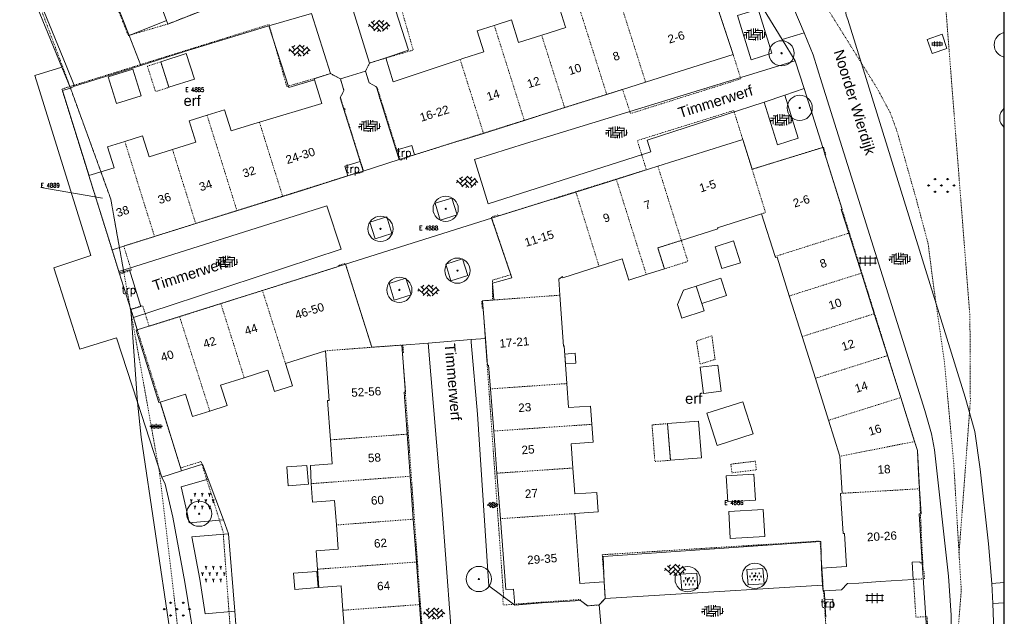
# Model space of a CAD drawing. Header units: metres. Extents: x 148648 to 148948, y 523974 to 524405.
# Tile 12 of 24: x 148831 to 148948, y 524156 to 524227. Entities that reach past the tile are written whole.
import ezdxf
from ezdxf.enums import TextEntityAlignment as Align

# ---------------------------------------------------------------- set-up
doc = ezdxf.new("R2010")
doc.units = ezdxf.units.M
doc.header["$LTSCALE"] = 0.001
doc.header["$MEASUREMENT"] = 0
doc.linetypes.add('DGN Style 2', pattern=[9.752608, 5.851565, -3.901043])
for name, color, linetype, lineweight in [('B-WE-GK-BESCHOEIING_DAMWAND-G', 1, 'Continuous', 13), ('B-WE-GK-KADEMUUR-GV', 1, 'Continuous', 0), ('B-WE-GR-BEPLANTING_CULTUUR_HEESTERS-GV', 102, 'Continuous', 0), ('B-WE-GR-BEPLANTING_CULTUUR_HEESTERS-SV', 102, 'Continuous', 0), ('B-WE-GR-BOOM-S-1000', 102, 'Continuous', 0), ('B-WE-GR-GRAS-SV', 3, 'Continuous', 0), ('B-WE-KW-KUNSTWERK_STEIGER-GV', 37, 'Continuous', 0), ('B-WE-OG-TOPOGRAFIE-A-1000', 7, 'Continuous', 0), ('B-WE-OG-TOPOGRAFIE-SV', 252, 'Continuous', 0), ('B-WE-OG-TOPOGRAFIE_BEBOUWING_GEBOUW-GV', 1, 'Continuous', 13), ('B-WE-OG-TOPOGRAFIE_BEBOUWING_LUIFEL-GV', 20, 'DGN Style 2', 0), ('B-WE-OG-TOPOGRAFIE_BEBOUWING_OVERIG-GV', 41, 'Continuous', 0), ('B-WE-OG-TOPOGRAFIE_BEBOUWING_TUSSENMUUR-GV', 1, 'DGN Style 2', 0), ('B-WE-OG-TOPOGRAFIE_HUISNUMMER-A-1000', 7, 'Continuous', 0), ('B-WE-OG-TOPOGRAFIE_STRAATNAAM-A-1000', 7, 'Continuous', 0), ('B-WE-VH-VERHARDING_BETONELEMENT-GV', 7, 'Continuous', 0), ('B-WE-VH-VERHARDING_BETONELEMENT-SV', 252, 'Continuous', 0), ('B-WE-VH-VERHARDING_BETONSTRAATSTEEN-GV', 7, 'Continuous', 0), ('B-WE-VH-VERHARDING_BETONSTRAATSTEEN-SV', 252, 'Continuous', 0), ('B-WE-VH-VERHARDING_OPEN-GV', 7, 'Continuous', 0), ('B-WE-VH-VERHARDING_OPEN-SV', 252, 'Continuous', 0), ('B-WE-VH-VERHARDING_STRAATBAKSTEEN-GV', 252, 'Continuous', 0), ('B-WE-VH-VERHARDING_STRAATBAKSTEEN-SV', 252, 'Continuous', 0), ('B-WE-VH-VERHARDING_TEGEL-GV', 7, 'Continuous', 0), ('B-WE-VH-VERHARDING_TEGEL-SV', 252, 'Continuous', 0), ('BRK_BIJPIJLING_274', 7, 'Continuous', 0), ('BRK_NUMMER_274', 7, 'Continuous', 0), ('BRK_PERCEEL_274', 4, 'Continuous', 0), ('kader_binnenrand', 7, 'Continuous', 30), ('plangrens de Moestuin', 6, 'Continuous', 30), ('stempel_tekst_gem', 7, 'Continuous', 0)]:
    doc.layers.add(name, color=color, linetype=linetype, lineweight=lineweight)
doc.styles.add('IMGEO_Nummeraanduiding_Huisnummer', font='Arial.ttf', dxfattribs={"height": 3.4})
doc.styles.add('IMGEO_OpenbareRuimte_Weg', font='Arial.ttf', dxfattribs={"height": 4.2})
doc.styles.add('Style-Arial', font='Arial.ttf')
doc.styles.add('Style-STANDARD', font='STANDARD.shx')

# ---------------------------------------------------------------- blocks, each defined once
blk = doc.blocks.new('*U3')
at = {"layer": 'B-WE-GR-BOOM-S-1000', "ltscale": 0.1}
h = blk.add_hatch(color=102, dxfattribs=at)
edge = h.paths.add_edge_path()
edge.add_arc((0, 0), 0.15, 0, 360)
at = {"layer": 'B-WE-GR-BOOM-S-1000', "ltscale": 0.1, "flags": 128}
blk.add_lwpolyline([(0.15, 0, 1), (-0.15, 0, 1)], format="xyb", close=True, dxfattribs=at)
blk = doc.blocks.new('IMGeo-Boom')
at = {"layer": 'B-WE-GR-BOOM-S-1000'}
blk.add_circle((0, 0), 0.3, dxfattribs=at)
at = {"layer": 'B-WE-GR-BOOM-S-1000', "ltscale": 0.1}
blk.add_circle((0, 0), 0.015, dxfattribs=at)
at = {"layer": 'B-WE-GR-BOOM-S-1000', "ltscale": 0.1, "xscale": 0.1, "yscale": 0.1, "zscale": 0.1}
blk.add_blockref('*U3', (0, 0), dxfattribs=at)
blk = doc.blocks.new('IMGeo-Heesters')
at = {"layer": 'B-WE-GR-BEPLANTING_CULTUUR_HEESTERS-SV'}
for p, q in [((-0.13, 0), (-0.141, 0.019)), ((-0.13, 0), (-0.119, 0.019)), ((-0.087, 0.075), (-0.097, 0.094)), ((-0.087, 0.075), (-0.076, 0.094)), ((-0.087, 0.075), (-0.087, 0.056)), ((-0.043, 0), (-0.054, 0.019)), ((-0.043, 0), (-0.032, 0.019)), ((0, 0.075), (-0.011, 0.094)), ((0, 0.075), (0.011, 0.094)), ((0, 0.075), (0, 0.056)), ((0.043, 0), (0.032, 0.019)), ((0.043, 0), (0.054, 0.019)), ((0.087, 0.075), (0.076, 0.094)), ((0.087, 0.075), (0.097, 0.094)), ((0.087, 0.075), (0.087, 0.056)), ((0.13, 0), (0.119, 0.019)), ((0.13, 0), (0.141, 0.019)), ((-0.13, 0), (-0.13, -0.019)), ((-0.087, -0.075), (-0.097, -0.056)), ((-0.087, -0.075), (-0.076, -0.056)), ((-0.087, -0.075), (-0.087, -0.094)), ((-0.043, 0), (-0.043, -0.019)), ((0, -0.075), (-0.011, -0.056)), ((0, -0.075), (0.011, -0.056)), ((0, -0.075), (0, -0.094)), ((0.043, 0), (0.043, -0.019)), ((0.087, -0.075), (0.076, -0.056)), ((0.087, -0.075), (0.097, -0.056)), ((0.087, -0.075), (0.087, -0.094)), ((0.13, 0), (0.13, -0.019))]:
    blk.add_line(p, q, dxfattribs=at)
blk = doc.blocks.new('IMGeo-Gras')
at = {"layer": 'B-WE-GR-GRAS-SV', "ltscale": 0.1}
for p, q in [((-0.151, -0.01), (-0.165, 0.004)), ((-0.151, -0.01), (-0.151, 0.01)), ((-0.151, -0.01), (-0.136, 0.004)), ((-0.075, 0.065), (-0.089, 0.079)), ((-0.075, 0.065), (-0.075, 0.085)), ((-0.075, 0.065), (-0.061, 0.079)), ((0, -0.01), (-0.014, 0.004)), ((0, -0.01), (0, 0.01)), ((0, -0.01), (0.014, 0.004)), ((0.075, 0.065), (0.061, 0.079)), ((0.075, 0.065), (0.075, 0.085)), ((0.075, 0.065), (0.089, 0.079)), ((0.151, -0.01), (0.136, 0.004)), ((0.151, -0.01), (0.151, 0.01)), ((0.151, -0.01), (0.165, 0.004)), ((-0.075, -0.085), (-0.089, -0.071)), ((-0.075, -0.085), (-0.075, -0.065)), ((-0.075, -0.085), (-0.061, -0.071)), ((0.075, -0.085), (0.061, -0.071)), ((0.075, -0.085), (0.075, -0.065)), ((0.075, -0.085), (0.089, -0.071))]:
    blk.add_line(p, q, dxfattribs=at)
blk = doc.blocks.new('IMGeo-Erf')
at = {"layer": 'B-WE-OG-TOPOGRAFIE-SV', "style": 'Style-Arial'}
blk.add_text('erf', height=0.25, dxfattribs=at).set_placement((-0.027, 0), align=Align.MIDDLE_CENTER)
blk = doc.blocks.new('IMGeo-Openverharding')
at = {"layer": 'B-WE-VH-VERHARDING_OPEN-SV'}
for p, q in [((-0.246, 0), (0.246, 0)), ((-0.239, 0), (-0.239, 0.029)), ((-0.209, 0.054), (0.209, 0.054)), ((-0.16, 0.054), (-0.16, 0.077)), ((-0.08, 0.054), (-0.08, 0)), ((0, 0.054), (0, 0.102)), ((0, 0), (0, -0.054)), ((0.08, 0.054), (0.08, 0)), ((0.16, 0.077), (0.16, 0.054)), ((0.16, 0), (0.16, -0.054)), ((0.24, 0), (0.24, 0.029)), ((-0.208, -0.054), (0.209, -0.054)), ((-0.16, 0), (-0.16, -0.054)), ((-0.08, -0.054), (-0.08, -0.096)), ((0.08, -0.054), (0.08, -0.096))]:
    blk.add_line(p, q, dxfattribs=at)
blk = doc.blocks.new('IMGeo-Betonelement')
at = {"layer": 'B-WE-VH-VERHARDING_BETONELEMENT-SV'}
for p, q in [((-0.217, 0.05), (-0.2, 0.05)), ((-0.2, 0.05), (-0.2, 0.06)), ((-0.2, -0.05), (-0.2, 0.05)), ((-0.2, 0.05), (-0.1, 0.05)), ((-0.1, 0.05), (-0.1, 0.092)), ((-0.1, -0.05), (-0.1, 0.05)), ((-0.1, 0.05), (0, 0.05)), ((0, 0.05), (0, 0.1)), ((0, -0.05), (0, 0.05)), ((0, 0.05), (0.1, 0.05)), ((0.1, 0.05), (0.1, 0.092)), ((0.1, -0.05), (0.1, 0.05)), ((0.1, 0.05), (0.2, 0.05)), ((0.2, 0.05), (0.2, 0.06)), ((0.2, -0.05), (0.2, 0.05)), ((0.2, 0.05), (0.217, 0.05)), ((-0.217, -0.05), (-0.2, -0.05)), ((-0.2, -0.06), (-0.2, -0.05)), ((-0.2, -0.05), (-0.1, -0.05)), ((-0.1, -0.092), (-0.1, -0.05)), ((-0.1, -0.05), (0, -0.05)), ((0, -0.1), (0, -0.05)), ((0, -0.05), (0.1, -0.05)), ((0.1, -0.092), (0.1, -0.05)), ((0.1, -0.05), (0.2, -0.05)), ((0.2, -0.06), (0.2, -0.05)), ((0.2, -0.05), (0.217, -0.05))]:
    blk.add_line(p, q, dxfattribs=at)
blk = doc.blocks.new('IMGeo-Betonstraatstenen')
at = {"layer": 'B-WE-VH-VERHARDING_BETONSTRAATSTEEN-SV'}
for p, q in [((-0.216, -0.014), (-0.186, 0.016)), ((-0.208, 0.037), (-0.093, -0.078)), ((-0.158, 0.081), (-0.093, 0.016)), ((-0.14, -0.031), (0, 0.109)), ((-0.14, 0.062), (-0.098, 0.104)), ((-0.111, -0.096), (0, 0.016)), ((-0.047, 0.062), (0.093, -0.078)), ((-0.006, 0.115), (0.093, 0.016)), ((0.047, 0.062), (0.088, 0.104)), ((0.047, -0.031), (0.155, 0.077)), ((0.066, -0.104), (0.186, 0.016)), ((0.14, 0.062), (0.208, -0.006)), ((-0.047, -0.031), (0.032, -0.109)), ((-0.032, -0.11), (0, -0.078)), ((0.14, -0.031), (0.171, -0.062))]:
    blk.add_line(p, q, dxfattribs=at)
blk = doc.blocks.new('IMGeo-Klinkers')
at = {"layer": 'B-WE-VH-VERHARDING_STRAATBAKSTEEN-SV'}
for p, q in [((-0.209, 0.037), (-0.115, 0.037)), ((-0.16, 0.037), (-0.16, -0.08)), ((-0.158, 0.081), (-0.071, 0.081)), ((-0.115, 0.081), (-0.115, -0.097)), ((-0.071, 0.111), (-0.071, -0.053)), ((-0.026, 0.116), (-0.026, -0.008)), ((-0.026, 0.037), (0.153, 0.037)), ((0.019, 0.117), (0.019, 0.037)), ((0.019, 0.081), (0.158, 0.081)), ((0.063, 0.112), (0.063, 0.081)), ((0.108, 0.037), (0.108, -0.102)), ((0.153, 0.081), (0.153, -0.084)), ((0.198, 0.052), (0.198, -0.053)), ((-0.219, -0.008), (-0.16, -0.008)), ((-0.205, -0.008), (-0.205, -0.043)), ((-0.122, -0.097), (0.019, -0.097)), ((-0.115, -0.053), (0.063, -0.053)), ((-0.071, -0.008), (0.108, -0.008)), ((-0.026, -0.097), (-0.026, -0.116)), ((0.019, -0.053), (0.019, -0.117)), ((0.063, -0.008), (0.063, -0.112)), ((0.108, -0.097), (0.122, -0.097)), ((0.153, -0.053), (0.196, -0.053)), ((0.198, -0.008), (0.219, -0.008))]:
    blk.add_line(p, q, dxfattribs=at)
blk = doc.blocks.new('IMGeo-Tegels')
at = {"layer": 'B-WE-VH-VERHARDING_TEGEL-SV'}
for p, q in [((-0.173, 0.05), (0.173, 0.05)), ((-0.145, 0.069), (-0.145, -0.069)), ((-0.048, 0.098), (-0.048, -0.098)), ((0.05, 0.098), (0.05, -0.098)), ((0.147, 0.068), (0.147, -0.068)), ((-0.175, -0.048), (0.175, -0.048))]:
    blk.add_line(p, q, dxfattribs=at)

msp = doc.modelspace()

# ---------------------------------------------------------------- linework, layer by layer
at = {"layer": 'B-WE-GK-BESCHOEIING_DAMWAND-G', "flags": 128}
for points in [[(148838.88, 524208.05), (148838.86, 524208.13), (148835.74, 524218.17), (148836.69, 524218.47)], [(148842.45, 524196.62), (148841.64, 524199.22)], [(148842.5, 524196.47), (148842.45, 524196.62)], [(148843.87, 524192.1), (148842.5, 524196.47)], [(148844.67, 524181.08), (148843.87, 524192.1)], [(148852.49, 524125.86), (148850.87, 524137.53), (148848.51, 524153.92), (148845.12, 524176.91), (148844.67, 524181.08)]]:
    msp.add_lwpolyline(points, dxfattribs=at)
at = {"layer": 'B-WE-GK-KADEMUUR-GV', "flags": 128}
for points in [[(148782.97, 524332.96), (148797.01, 524305.85), (148808.98, 524282.52), (148814.4, 524272), (148816.83, 524267.27), (148817.68, 524265.2), (148823.01, 524252.15), (148829.37, 524236.38), (148835.66, 524220.95), (148836.69, 524218.47)], [(148837.18, 524218.68), (148836.17, 524221.16), (148829.88, 524236.59), (148823.52, 524252.35), (148818.19, 524265.41), (148817.33, 524267.5), (148814.89, 524272.25), (148809.47, 524282.77), (148797.5, 524306.1), (148793.43, 524313.95), (148783.51, 524333.11)], [(148836.69, 524218.47), (148837.18, 524218.68)]]:
    msp.add_lwpolyline(points, dxfattribs=at)
at = {"layer": 'B-WE-GR-BEPLANTING_CULTUUR_HEESTERS-GV', "flags": 128}
for points in [[(148854.89, 524167.08), (148853.07, 524171.93)], [(148856.25, 524156.21), (148855.51, 524165.41)]]:
    msp.add_lwpolyline(points, dxfattribs=at)
at = {"layer": 'B-WE-KW-KUNSTWERK_STEIGER-GV', "flags": 128}
msp.add_lwpolyline([(148843.87, 524192.1), (148842.5, 524196.47), (148842.45, 524196.62), (148841.64, 524199.22), (148838.88, 524208.05), (148838.86, 524208.13), (148835.74, 524218.17), (148836.69, 524218.47), (148835.66, 524220.95), (148832.44, 524219.98), (148839.11, 524198.56), (148834.72, 524197.06), (148837.79, 524187.38), (148842.18, 524188.75), (148844.67, 524181.08), (148847.57, 524172.16), (148849.89, 524172.9), (148847.39, 524181.02), (148847.37, 524181.09), (148847.21, 524181.04), (148844.5, 524189.64), (148844.63, 524189.68), (148844.17, 524191.15), (148843.87, 524192.1)], dxfattribs=at)
at = {"layer": 'B-WE-OG-TOPOGRAFIE_BEBOUWING_GEBOUW-GV', "flags": 128}
for points in [[(148905.11, 524219.19), (148909.98, 524220.73), (148915.54, 524222.45), (148912.24, 524232.39)], [(148846.33, 524231.34), (148848.11, 524226.52)], [(148848.11, 524226.52), (148848.28, 524226.09), (148858.42, 524230.1)], [(148896.9, 524229.04), (148894.75, 524228.36), (148895.55, 524225.83), (148895.61, 524225.67), (148892.75, 524224.76)], [(148892.75, 524224.76), (148890, 524223.89), (148889.15, 524226.58), (148887.11, 524225.93)], [(148887.11, 524225.93), (148885.08, 524225.29), (148885.87, 524222.78), (148883.37, 524221.99), (148883.05, 524221.88)], [(148872.28, 524221.45), (148871.79, 524220.48)], [(148874.21, 524222.05), (148872.28, 524221.45)], [(148883.05, 524221.88), (148875.1, 524219.21), (148874.21, 524222.05)], [(148871.79, 524220.48), (148872.22, 524219.11), (148873.08, 524218.61), (148873.46, 524217.39), (148874.44, 524214.23), (148875.43, 524211.07)], [(148865.73, 524219.44), (148866.61, 524216.62), (148859.17, 524214.42)], [(148867.62, 524220.2), (148865.68, 524219.59), (148865.73, 524219.44)], [(148868.8, 524219.56), (148867.62, 524220.2)], [(148871.15, 524209.73), (148870.16, 524212.89), (148869.18, 524216.05), (148868.78, 524217.31), (148869.23, 524218.2), (148868.8, 524219.56)], [(148900.49, 524217.72), (148905.11, 524219.19)], [(148895.48, 524216.14), (148900.49, 524217.72)], [(148859.17, 524214.42), (148858.52, 524214.22), (148855.8, 524213.37), (148855.01, 524215.9), (148852.94, 524215.25)], [(148890.69, 524214.62), (148895.48, 524216.14)], [(148852.94, 524215.25), (148850.82, 524214.59), (148851.62, 524212.04), (148848.83, 524211.17)], [(148885.83, 524213.08), (148890.69, 524214.62)], [(148843.15, 524212.13), (148841.11, 524211.49), (148841.89, 524208.99), (148838.88, 524208.05)], [(148848.83, 524211.17), (148846.05, 524210.3), (148845.27, 524212.79), (148843.15, 524212.13)], [(148877.64, 524210.54), (148883.12, 524212.29), (148883.14, 524212.23), (148885.83, 524213.08)], [(148917.78, 524208.8), (148916.68, 524212.33), (148906.58, 524209.16)], [(148875.43, 524211.07), (148877.29, 524211.65), (148877.64, 524210.54)], [(148926.19, 524211.41), (148917.78, 524208.8)], [(148929.29, 524201.2), (148928.39, 524204.03), (148928.51, 524204.07), (148926.19, 524211.41)], [(148869.67, 524208.02), (148869.32, 524209.16), (148871.15, 524209.73)], [(148906.58, 524209.16), (148901.63, 524207.6)], [(148838.88, 524208.05), (148841.64, 524199.22)], [(148861.94, 524205.57), (148864.26, 524206.29), (148869.67, 524208.02)], [(148901.63, 524207.6), (148896.82, 524206.09)], [(148856.5, 524203.87), (148861.94, 524205.57)], [(148896.82, 524206.09), (148894.16, 524205.25), (148894.15, 524205.3), (148886.8, 524203)], [(148851.59, 524202.34), (148856.5, 524203.87)], [(148886.8, 524203), (148889.22, 524195.88), (148886.9, 524195.25), (148887.06, 524193.25)], [(148909.36, 524200.34), (148913.72, 524201.71), (148913.67, 524201.85), (148918.92, 524203.51)], [(148918.92, 524203.51), (148920.53, 524198.43)], [(148846.69, 524200.8), (148851.59, 524202.34)], [(148841.64, 524199.22), (148846.69, 524200.8)], [(148905.2, 524196.28), (148907.35, 524196.95), (148906.56, 524199.45), (148909.36, 524200.34)], [(148930.79, 524196.44), (148929.29, 524201.2)], [(148915.58, 524200.27), (148913.39, 524199.58), (148914.2, 524197), (148916.39, 524197.69), (148915.58, 524200.27)], [(148899.58, 524197.26), (148902.33, 524198.13), (148903.12, 524195.62), (148905.2, 524196.28)], [(148920.53, 524198.43), (148920.57, 524198.29), (148920.75, 524198.35), (148922.21, 524193.73)], [(148869.42, 524197.5), (148859.53, 524194.38)], [(148872.54, 524187.62), (148869.42, 524197.5)], [(148894.93, 524193.82), (148894.8, 524195.71), (148895.24, 524196.06), (148895.28, 524195.9), (148899.58, 524197.26)], [(148932.32, 524191.61), (148930.79, 524196.44)], [(148859.53, 524194.38), (148854.58, 524192.82)], [(148895.74, 524183.3), (148895.43, 524187.78), (148895.34, 524187.77), (148894.93, 524193.82)], [(148922.21, 524193.73), (148923.74, 524188.9)], [(148854.58, 524192.82), (148849.67, 524191.27)], [(148887.06, 524193.25), (148885.72, 524193.15), (148886.07, 524188.66)], [(148849.67, 524191.27), (148844.63, 524189.68)], [(148933.89, 524186.63), (148932.32, 524191.61)], [(148844.63, 524189.68), (148844.5, 524189.64), (148847.21, 524181.04), (148847.37, 524181.09)], [(148886.07, 524188.66), (148886.32, 524185.47), (148886.43, 524185.48), (148886.65, 524182.67)], [(148923.74, 524188.9), (148925.31, 524183.92)], [(148876.13, 524187.88), (148872.54, 524187.62)], [(148876.74, 524177.28), (148876.39, 524182.26), (148876.53, 524182.27), (148876.13, 524187.88)], [(148862.27, 524185.7), (148867.02, 524187.2)], [(148867.02, 524187.2), (148867.46, 524181.28), (148867.28, 524181.27), (148867.62, 524176.6)], [(148935.46, 524181.64), (148933.89, 524186.63)], [(148857.36, 524183.99), (148860.16, 524184.88), (148860.95, 524182.37), (148863.11, 524183.05), (148862.27, 524185.7)], [(148912, 524182.12), (148914.1, 524182.38), (148913.71, 524185.51), (148911.61, 524185.26), (148912, 524182.12)], [(148853.27, 524180.03), (148855.32, 524180.68), (148854.55, 524183.11), (148857.36, 524183.99)], [(148898.71, 524178.45), (148898.56, 524180.63), (148895.94, 524180.45), (148895.74, 524183.3)], [(148925.31, 524183.92), (148926.88, 524178.93)], [(148847.37, 524181.09), (148850.38, 524182.04), (148851.21, 524179.38), (148853.27, 524180.03)], [(148886.65, 524182.67), (148887.04, 524177.65)], [(148937.11, 524176.4), (148935.46, 524181.64)], [(148916.7, 524181.11), (148912.4, 524179.76), (148913.61, 524175.95), (148917.9, 524177.3), (148916.7, 524181.11)], [(148896.47, 524173.25), (148896.27, 524176.14), (148898.86, 524176.32), (148898.71, 524178.45)], [(148911.41, 524178.82), (148907.72, 524178.53), (148908.07, 524174.17), (148911.76, 524174.47), (148911.41, 524178.82)], [(148926.88, 524178.93), (148928.23, 524174.65)], [(148877.11, 524172.27), (148876.74, 524177.28)], [(148887.04, 524177.65), (148887.42, 524172.63)], [(148867.62, 524176.6), (148867.84, 524173.74), (148865.24, 524173.55), (148865.33, 524171.39)], [(148937.71, 524170.78), (148937.45, 524175.34), (148937.11, 524176.4)], [(148928.23, 524174.65), (148928.49, 524170.24)], [(148877.47, 524167.16), (148877.11, 524172.27)], [(148887.42, 524172.63), (148887.84, 524167.22)], [(148896.71, 524167.83), (148899.46, 524168.02), (148899.3, 524170.34), (148896.68, 524170.16), (148896.47, 524173.25)], [(148918, 524172.5), (148914.71, 524172.31), (148914.89, 524169.21), (148918.18, 524169.41), (148918, 524172.5)], [(148865.33, 524171.39), (148865.49, 524169.18), (148868.12, 524169.38), (148868.33, 524166.47)], [(148928.49, 524170.24), (148928.32, 524170.23), (148928.6, 524165.44), (148928.77, 524165.45), (148929, 524161.51), (148926.06, 524161.34)], [(148938.01, 524161.97), (148937.67, 524167.79), (148937.89, 524167.81), (148937.71, 524170.78)], [(148900.18, 524159.72), (148897.28, 524159.52), (148896.71, 524167.83)], [(148919.1, 524168.3), (148915.01, 524168.06), (148915.19, 524164.87), (148919.29, 524165.1), (148919.1, 524168.3)], [(148868.33, 524166.47), (148868.55, 524163.61), (148865.91, 524163.41), (148866.08, 524161.21)], [(148877.84, 524162.06), (148877.47, 524167.16)], [(148887.84, 524167.22), (148888.49, 524158.78), (148889.4, 524158.84), (148889.55, 524156.91)], [(148878.2, 524157), (148877.84, 524162.06)], [(148926.37, 524158.62), (148928.44, 524158.75), (148929.12, 524159.49), (148930.48, 524159.56), (148933.03, 524159.73), (148936.94, 524159.97), (148936.82, 524162.05), (148937.75, 524162.1), (148937.76, 524161.95), (148938.01, 524161.97)], [(148866.08, 524161.21), (148866.24, 524159.01), (148868.89, 524159.21), (148869.11, 524156.32)], [(148926.06, 524161.34), (148926.18, 524159.29)], [(148900.32, 524157.74), (148900.18, 524159.72)], [(148926.18, 524159.29), (148926.22, 524158.61), (148926.37, 524158.62)], [(148878.56, 524151.92), (148878.2, 524157)], [(148889.55, 524156.91), (148892.82, 524157.19), (148896.09, 524157.41), (148897.38, 524157.5), (148898.21, 524156.85), (148899.58, 524156.95)], [(148899.58, 524156.95), (148900.32, 524157.74)], [(148869.11, 524156.32), (148869.32, 524153.43), (148866.64, 524153.23), (148866.8, 524151.03)]]:
    msp.add_lwpolyline(points, dxfattribs=at)
at = {"layer": 'B-WE-OG-TOPOGRAFIE_BEBOUWING_LUIFEL-GV', "flags": 128}
for points in [[(148845.84, 524221.08), (148846.81, 524218.05), (148848.41, 524218.56), (148847.43, 524221.59), (148845.84, 524221.08)], [(148907.35, 524196.95), (148910.15, 524197.84), (148909.36, 524200.34), (148906.56, 524199.45), (148907.35, 524196.95)], [(148913.38, 524186.18), (148913, 524188.99), (148911.16, 524188.36), (148911.59, 524185.62), (148913.38, 524186.18)], [(148905.88, 524178.39), (148906.22, 524174.03), (148908.07, 524174.17), (148907.72, 524178.53), (148905.88, 524178.39)], [(148918.29, 524173.03), (148918.17, 524174.07), (148915.26, 524173.71), (148915.38, 524172.68), (148918.29, 524173.03)]]:
    msp.add_lwpolyline(points, dxfattribs=at)
at = {"layer": 'B-WE-OG-TOPOGRAFIE_BEBOUWING_OVERIG-GV', "flags": 128}
for points in [[(148851.44, 524219.53), (148850.46, 524222.57), (148847.43, 524221.59), (148848.41, 524218.56), (148851.44, 524219.53)], [(148842.15, 524216.63), (148845.11, 524217.55), (148844.12, 524220.71), (148841.17, 524219.79), (148842.15, 524216.63)], [(148911.81, 524192.82), (148914.73, 524193.77), (148914.06, 524195.84), (148911.14, 524194.9)], [(148911.14, 524194.9), (148909.64, 524194.41), (148908.89, 524192.73), (148909.42, 524191.09), (148912.09, 524191.96), (148911.81, 524192.82)], [(148911.81, 524192.82), (148911.14, 524194.9)], [(148895.58, 524185.65), (148896.82, 524185.74), (148896.74, 524186.91), (148895.5, 524186.82), (148895.58, 524185.65)], [(148864.83, 524173.54), (148862.42, 524173.39), (148862.59, 524171.14), (148865.02, 524171.32), (148864.83, 524173.54)], [(148866, 524160.94), (148863.22, 524160.74), (148863.37, 524158.8), (148866.15, 524159.01), (148866, 524160.94)]]:
    msp.add_lwpolyline(points, dxfattribs=at)
at = {"layer": 'B-WE-OG-TOPOGRAFIE_BEBOUWING_TUSSENMUUR-GV', "flags": 128}
for points in [[(148900.49, 524217.72), (148896.9, 524229.04)], [(148905.11, 524219.19), (148902.42, 524227.68)], [(148890.69, 524214.62), (148887.11, 524225.93)], [(148895.48, 524216.14), (148892.75, 524224.76)], [(148885.83, 524213.08), (148883.05, 524221.88)], [(148852.94, 524215.25), (148856.5, 524203.87)], [(148861.94, 524205.57), (148859.17, 524214.42)], [(148846.69, 524200.8), (148843.15, 524212.13)], [(148851.59, 524202.34), (148848.83, 524211.17)], [(148909.36, 524200.34), (148906.58, 524209.16)], [(148918.92, 524203.51), (148919.39, 524203.66), (148917.78, 524208.8)], [(148905.2, 524196.28), (148901.63, 524207.6)], [(148899.58, 524197.26), (148896.82, 524206.09)], [(148920.53, 524198.43), (148929.29, 524201.2)], [(148922.21, 524193.73), (148930.79, 524196.44)], [(148862.27, 524185.7), (148859.53, 524194.38)], [(148887.06, 524193.25), (148894.93, 524193.82)], [(148857.36, 524183.99), (148854.58, 524192.82)], [(148853.27, 524180.03), (148849.67, 524191.27)], [(148923.74, 524188.9), (148932.32, 524191.61)], [(148867.02, 524187.2), (148872.54, 524187.62)], [(148925.31, 524183.92), (148933.89, 524186.63)], [(148886.65, 524182.67), (148895.74, 524183.3)], [(148926.88, 524178.93), (148935.46, 524181.64)], [(148887.04, 524177.65), (148898.71, 524178.45)], [(148876.74, 524177.28), (148867.62, 524176.6)], [(148937.11, 524176.4), (148928.23, 524174.65)], [(148865.33, 524171.39), (148877.11, 524172.27)], [(148887.42, 524172.63), (148896.47, 524173.25)], [(148937.71, 524170.78), (148928.49, 524170.24)], [(148887.84, 524167.22), (148896.71, 524167.83)], [(148868.33, 524166.47), (148877.47, 524167.16)], [(148877.84, 524162.06), (148866.08, 524161.21)], [(148869.11, 524156.32), (148878.2, 524157)]]:
    msp.add_lwpolyline(points, dxfattribs=at)
at = {"layer": 'B-WE-VH-VERHARDING_BETONELEMENT-GV', "flags": 128}
for points in [[(148939.19, 524222.58), (148940.97, 524223.17), (148940.41, 524224.87), (148938.62, 524224.27), (148939.19, 524222.58)], [(148842.5, 524196.47), (148843.7, 524196.85), (148845.07, 524192.48), (148843.87, 524192.1)]]:
    msp.add_lwpolyline(points, dxfattribs=at)
at = {"layer": 'B-WE-VH-VERHARDING_BETONSTRAATSTEEN-GV', "flags": 128}
for points in [[(148874.56, 524230.3), (148869.96, 524228.87), (148872.28, 524221.45)], [(148874.56, 524230.3), (148876.89, 524222.98), (148874.21, 524222.05)], [(148867.62, 524220.2), (148865.38, 524227.36), (148860.29, 524225.89)], [(148843.66, 524224.74), (148848.11, 524226.52)], [(148860.29, 524225.89), (148850.24, 524222.83), (148845.07, 524221.17)], [(148865.73, 524219.44), (148862.66, 524218.54), (148860.29, 524225.89)], [(148843.66, 524224.74), (148845.07, 524221.17)], [(148871.79, 524220.48), (148869.74, 524219.84), (148868.8, 524219.56)], [(148882.08, 524205.38), (148880.08, 524204.76), (148880.69, 524202.76), (148882.7, 524203.38), (148882.08, 524205.38)], [(148886.8, 524203), (148869.42, 524197.5)], [(148874.32, 524203.15), (148872.31, 524202.53), (148872.93, 524200.53), (148874.93, 524201.15), (148874.32, 524203.15)], [(148883.34, 524198.15), (148881.33, 524197.53), (148881.95, 524195.54), (148883.96, 524196.16), (148883.34, 524198.15)], [(148875.2, 524193.24), (148877.21, 524193.86), (148876.59, 524195.85), (148874.59, 524195.23), (148875.2, 524193.24)], [(148844.63, 524189.68), (148844.17, 524191.15)], [(148886.07, 524188.66), (148884.35, 524188.53)], [(148879.26, 524188.09), (148876.13, 524187.88)], [(148884.35, 524188.53), (148879.26, 524188.09)], [(148879.26, 524188.09), (148880.86, 524168.78), (148882.42, 524148.07), (148883.8, 524126.1)], [(148889.55, 524156.91), (148886.45, 524159.23), (148886.35, 524160.98), (148885.11, 524179.67), (148884.37, 524188.22), (148884.35, 524188.53)], [(148900.18, 524159.72), (148900.08, 524162.73), (148925.97, 524164.5), (148926.06, 524161.34)], [(148911.33, 524158.9), (148911.19, 524160.74), (148909.28, 524160.61), (148909.42, 524158.77), (148911.33, 524158.9)], [(148917.17, 524161.18), (148917.31, 524159.33), (148919.22, 524159.46), (148919.08, 524161.31), (148917.17, 524161.18)], [(148926.18, 524159.29), (148900.32, 524157.74)]]:
    msp.add_lwpolyline(points, dxfattribs=at)
at = {"layer": 'B-WE-VH-VERHARDING_OPEN-GV', "flags": 128}
for points in [[(148847.57, 524172.16), (148844.67, 524181.08)], [(148847.37, 524181.09), (148847.39, 524181.02), (148849.89, 524172.9)]]:
    msp.add_lwpolyline(points, dxfattribs=at)
at = {"layer": 'B-WE-VH-VERHARDING_STRAATBAKSTEEN-GV'}
for p, q in [((148946.32, 524159.49), (148947.79, 524159.63)), ((148947.79, 524157.22), (148946.42, 524157.12))]:
    msp.add_line(p, q, dxfattribs=at)
at = {"layer": 'B-WE-VH-VERHARDING_STRAATBAKSTEEN-GV', "flags": 128}
for points in [[(148917.92, 524236.97), (148920.73, 524232.23), (148922.09, 524229.55), (148923.98, 524225.05)], [(148931.23, 524231.57), (148929.84, 524230.67), (148929.5, 524230.25), (148929.23, 524229.78), (148929.02, 524229.29), (148928.9, 524228.76), (148928.85, 524228.23), (148928.88, 524227.69), (148928.98, 524227.16), (148929.17, 524226.65), (148943.14, 524181.69), (148944.27, 524177.58), (148944.9, 524173.13), (148945.9, 524164.23), (148946.32, 524159.49)], [(148917.69, 524221.84), (148920.14, 524222.61), (148918.5, 524227.86), (148916.04, 524227.09), (148917.69, 524221.84)], [(148933.99, 524099.48), (148934.96, 524103.77), (148941.21, 524136.28), (148941.45, 524137.7), (148941.62, 524139.09), (148941.71, 524140.65), (148941.48, 524155.73), (148941.14, 524160.36), (148939.49, 524175.4), (148939.14, 524177.31), (148938.35, 524180.11), (148926.07, 524219.1), (148925.04, 524222.42), (148923.98, 524225.05)], [(148919.22, 524216.8), (148905.3, 524212.29), (148905.75, 524210.89), (148886.39, 524204.69), (148884.75, 524209.98), (148890.84, 524211.87), (148922.9, 524221.71)], [(148923.98, 524218.4), (148921.66, 524217.62)], [(148921.66, 524217.62), (148919.22, 524216.8)], [(148919.22, 524216.8), (148920.81, 524211.72), (148923.27, 524212.49), (148921.66, 524217.62)], [(148875.79, 524209.95), (148875.43, 524211.07)], [(148871.15, 524209.73), (148871.51, 524208.6)], [(148871.51, 524208.6), (148875.79, 524209.95)], [(148842.45, 524196.62), (148844.36, 524197.23), (148867.18, 524204.45), (148868.88, 524199.28), (148848.66, 524192.63), (148844.17, 524191.15)], [(148844.17, 524191.15), (148843.87, 524192.1)], [(148946.32, 524159.49), (148946.42, 524157.12)], [(148946.42, 524157.12), (148946.72, 524149.46), (148946.75, 524143.93), (148946.62, 524139.84), (148946.54, 524138.46), (148946.16, 524135.48), (148940.12, 524103.51)], [(148899.85, 524153.82), (148899.58, 524156.95)]]:
    msp.add_lwpolyline(points, dxfattribs=at)
at = {"layer": 'B-WE-VH-VERHARDING_TEGEL-GV', "flags": 128}
for points in [[(148815.3, 524287.74), (148832, 524254.21), (148843.66, 524224.74)], [(148921.36, 524224.24), (148915.26, 524234.23)], [(148923.98, 524225.05), (148921.36, 524224.24)], [(148921.36, 524224.24), (148922.9, 524221.71)], [(148922.9, 524221.71), (148923.98, 524218.4)], [(148845.07, 524221.17), (148837.18, 524218.68)], [(148923.98, 524218.4), (148926.19, 524211.41)], [(148875.79, 524209.95), (148877.64, 524210.54)], [(148869.67, 524208.02), (148871.51, 524208.6)], [(148849.89, 524172.9), (148852.41, 524173.7), (148853.07, 524171.93)], [(148847.57, 524172.16), (148849.89, 524172.9)], [(148854.02, 524127.48), (148853.76, 524131.96), (148853.43, 524136.56), (148852.63, 524145.81), (148851.39, 524152.89), (148850.3, 524159.68), (148848.86, 524167.39), (148847.94, 524171.34), (148847.57, 524172.16)], [(148853.07, 524171.93), (148849.86, 524171.03), (148850.62, 524167.73), (148850.81, 524166.74), (148854.89, 524167.08)], [(148854.89, 524167.08), (148855.51, 524165.41)], [(148855.51, 524165.41), (148851.13, 524165.05), (148852.07, 524160.03), (148852.73, 524155.88), (148856.25, 524156.21)], [(148938.01, 524161.97), (148938.57, 524153.62)], [(148926.43, 524157.6), (148926.37, 524158.62)], [(148926.48, 524156.68), (148927.44, 524156.72), (148927.4, 524157.63), (148926.43, 524157.6)], [(148926.43, 524157.6), (148926.48, 524156.68)], [(148856.25, 524156.21), (148856.38, 524154.62)], [(148926.55, 524155.48), (148926.48, 524156.68)]]:
    msp.add_lwpolyline(points, dxfattribs=at)
at = {"layer": 'BRK_BIJPIJLING_274', "color": 7, "linetype": 'Continuous', "lineweight": 0, "flags": 128}
msp.add_lwpolyline([(148833.17, 524206.64), (148840.5, 524205.37)], dxfattribs=at)
at = {"layer": 'BRK_PERCEEL_274', "linetype": 'DGN Style 2', "lineweight": 0, "flags": 128}
for points in [[(148861.54, 524063.09), (148854.13, 524114.31), (148847.3, 524172.6), (148843.05, 524196.49), (148842.54, 524196.33), (148835.67, 524218.35), (148836.63, 524218.65), (148836.37, 524219.38), (148812.21, 524283.76), (148776.98, 524335.09), (148773.45, 524334.56), (148766.7, 524333.01), (148765.13, 524331.23), (148762.9, 524328.33), (148768.86, 524311.47), (148792.08, 524246.39), (148794.79, 524239.72), (148815.75, 524192.43), (148820.91, 524177.23), (148825.65, 524162.16), (148829.18, 524143.08), (148825.58, 524111.19), (148825.23, 524108.08), (148823.26, 524091.75), (148820.2, 524065.65), (148837.3, 524064.68), (148837.24, 524063.8), (148861.48, 524062.31)], [(148883.5, 524257.3), (148882.79, 524256.87), (148889.58, 524235.64), (148889.71, 524235.22), (148875.25, 524230.71), (148877.47, 524222.99), (148874.21, 524222.05), (148872.28, 524221.45), (148871.79, 524220.48), (148872.22, 524219.11), (148873.17, 524218.56), (148873.54, 524217.39), (148873.43, 524217.36), (148873.5, 524217.16), (148873.6, 524217.19), (148875.87, 524209.98), (148875.9, 524209.88), (148876.74, 524210.14), (148876.71, 524210.24), (148902.37, 524218.31), (148903.32, 524215.44), (148916.44, 524219.57), (148915.54, 524222.45), (148912.24, 524232.39), (148915.36, 524234.29), (148914.9, 524235.04), (148914.8, 524234.98), (148896.29, 524265.13), (148888.57, 524260.48), (148888.62, 524260.38)], [(148942.4, 524163.13), (148942.96, 524170.51), (148943.75, 524181.26), (148943.7, 524191.29), (148939.55, 524244.37), (148930.6, 524238.83), (148923.17, 524233.68), (148932.64, 524218.47), (148934.24, 524215.49), (148935.07, 524213.19), (148937.33, 524205.2), (148938.73, 524199.94), (148939.33, 524195.23), (148940.67, 524185.84), (148941.78, 524173.73)], [(148863.2, 524231.99), (148861.13, 524237.19), (148841.7, 524229.5), (148843.56, 524224.72), (148848.28, 524226.09)], [(148843.05, 524196.49), (148843.93, 524196.77), (148843.03, 524199.66), (148870.71, 524208.36), (148870.74, 524208.26), (148871.58, 524208.52), (148869.28, 524215.85), (148869.39, 524215.88), (148869.33, 524216.08), (148869.22, 524216.04), (148868.8, 524217.36), (148869.23, 524218.2), (148868.8, 524219.56), (148867.62, 524220.2), (148865.7, 524219.6), (148862.43, 524218.66), (148860.31, 524226.04), (148836.63, 524218.65), (148841.48, 524205.29)], [(148836.63, 524218.65), (148835.67, 524218.35), (148842.54, 524196.33), (148843.05, 524196.49), (148841.48, 524205.29)], [(148889.09, 524196.26), (148886.91, 524195.61), (148886.92, 524193.24), (148885.69, 524193.15), (148885.61, 524193.14), (148885.68, 524192.27), (148885.79, 524192.27), (148888.23, 524157.83), (148888.11, 524157.82), (148888.18, 524156.95), (148888.29, 524156.95), (148895.84, 524157.5), (148895.85, 524157.39), (148896.05, 524157.4), (148896.05, 524157.51), (148897.26, 524157.6), (148898.21, 524156.85), (148899.58, 524156.95), (148900.32, 524157.74), (148899.96, 524162.93), (148925.87, 524164.55), (148926.9, 524149.49), (148901, 524147.97), (148900.64, 524153.19), (148899.85, 524153.82), (148898.34, 524153.72), (148897.76, 524153), (148896.38, 524152.9), (148896.37, 524153.01), (148896.16, 524153), (148896.17, 524152.89), (148888.62, 524152.35), (148888.51, 524152.34), (148888.57, 524151.46), (148888.68, 524151.47), (148891.16, 524116.96), (148891.05, 524116.95), (148891.11, 524116.07), (148891.22, 524116.08), (148900.32, 524116.66), (148900.31, 524116.77), (148903.44, 524116.98), (148903.32, 524118.79), (148904.42, 524119.11), (148913.25, 524117.4), (148913.15, 524116.91), (148922.46, 524115.26), (148921.92, 524112.35), (148921.58, 524110.54), (148924.81, 524109.93), (148924.79, 524109.82), (148933.66, 524108.18), (148933.77, 524108.16), (148933.93, 524109.03), (148933.82, 524109.05), (148939.35, 524139.17), (148938.54, 524154.69), (148938.65, 524154.7), (148938.59, 524155.58), (148937.27, 524155.49), (148936.99, 524159.99), (148938.3, 524160.07), (148938.25, 524160.94), (148938.14, 524160.94), (148937.45, 524175.34), (148926.45, 524210.57), (148926.55, 524210.6), (148926.29, 524211.44), (148917.78, 524208.8), (148916.68, 524212.33), (148915.6, 524215.8), (148904.13, 524212.23), (148905.21, 524208.75), (148887.64, 524203.27), (148887.6, 524203.39), (148886.77, 524203.11)], [(148880.49, 524126.78), (148876.19, 524187), (148876.3, 524187.01), (148876.24, 524187.89), (148872.54, 524187.62), (148869.39, 524197.61), (148868.55, 524197.34), (148868.59, 524197.24), (148846.05, 524190.12), (148845.28, 524192.58), (148843.88, 524192.14), (148844.65, 524189.68), (148849.8, 524173.27), (148852.23, 524174.03), (148854.85, 524165.66), (148857.64, 524127.86), (148855.87, 524127.73), (148856.11, 524124.55), (148855.93, 524124.53), (148856.61, 524115.31), (148857.49, 524115.37), (148857.48, 524115.48), (148876.49, 524116.9), (148876.5, 524116.79), (148877.37, 524116.85), (148876.82, 524125.63), (148880.66, 524125.9), (148880.6, 524126.79)]]:
    msp.add_lwpolyline(points, close=True, dxfattribs=at)
at = {"layer": 'kader_binnenrand', "flags": 128}
msp.add_lwpolyline([(148947.79, 523974.23), (148947.79, 524404.73), (148647.79, 524404.73), (148647.79, 523974.23)], close=True, dxfattribs=at)
at = {"layer": 'plangrens de Moestuin', "linetype": 'DGN Style 2', "lineweight": 0, "flags": 128}
msp.add_lwpolyline([(148947.79, 524115.21), (148947.79, 524267.52), (148945.7, 524294.31), (148941.1, 524353.41), (148940.18, 524359.79), (148939.81, 524361.23), (148938.13, 524363.13), (148935.01, 524365.72), (148898.84, 524390.4), (148886.18, 524399.14), (148878.18, 524404.73), (148861.1, 524404.73), (148866.09, 524401.22), (148881.76, 524390.01), (148884.56, 524388), (148889.25, 524390.83), (148933.52, 524359.29), (148935.7, 524354.68), (148940.49, 524295.94), (148936.05, 524293.28), (148938.11, 524266.84), (148939.6, 524247.79), (148941.13, 524245.3), (148939.55, 524244.37), (148943.7, 524191.29), (148943.75, 524181.26), (148942.96, 524170.51), (148942.4, 524163.13), (148942.67, 524158.73), (148942.18, 524152.44), (148934.75, 524105.5), (148932.95, 524105.69), (148931.56, 524098.29), (148930.33, 524091.94), (148929.41, 524087.24), (148928.43, 524082.25), (148927.51, 524077.26), (148926.68, 524072.65), (148925.67, 524067.59), (148924.78, 524063.01), (148923.61, 524056.82), (148925.41, 524056.41), (148935.77, 524054.11)], close=True, dxfattribs=at)
at = {"layer": 'stempel_tekst_gem', "flags": 128}
for points in [[(148947.79, 524222.15), (148947.79, 524225.09, 0.822176)], [(148947.79, 524213.76), (148947.79, 524216.08, 0.473801)]]:
    msp.add_lwpolyline(points, format="xyb", close=True, dxfattribs=at)

# ---------------------------------------------------------------- block references
at = {"layer": 'B-WE-GR-BEPLANTING_CULTUUR_HEESTERS-SV', "zscale": 10}
for p, xscale, yscale in [((148852.37, 524169.3), 10, 10), ((148853.69, 524160.61), 10, 10), ((148918.2, 524160.32), 5, 5), ((148910.31, 524159.75), 5, 5)]:
    msp.add_blockref('IMGeo-Heesters', p, dxfattribs=dict(at, xscale=xscale, yscale=yscale))
at = {"layer": 'B-WE-GR-BOOM-S-1000', "xscale": 5, "yscale": 5, "zscale": 10}
for p in [(148921.29, 524222.61), (148923.45, 524216.11), (148881.33, 524204.1), (148873.58, 524201.71), (148882.73, 524196.74), (148875.82, 524194.45), (148852, 524167.81), (148918.11, 524160.41), (148885.27, 524160.04), (148910.12, 524160.01)]:
    msp.add_blockref('IMGeo-Boom', p, dxfattribs=at)
at = {"layer": 'B-WE-GR-GRAS-SV', "xscale": 10, "yscale": 10, "zscale": 10}
for p in [(148940.3, 524206.89), (148849.35, 524156.46)]:
    msp.add_blockref('IMGeo-Gras', p, dxfattribs=at)
at = {"layer": 'B-WE-OG-TOPOGRAFIE-SV', "xscale": 5, "yscale": 5, "zscale": 10}
for p in [(148851.3, 524216.97), (148910.97, 524181.52)]:
    msp.add_blockref('IMGeo-Erf', p, dxfattribs=at)
at = {"layer": 'B-WE-VH-VERHARDING_BETONELEMENT-SV', "xscale": 3, "yscale": 3, "zscale": 10}
msp.add_blockref('IMGeo-Betonelement', (148939.8, 524223.72), dxfattribs=at)
at = {"layer": 'B-WE-VH-VERHARDING_BETONSTRAATSTEEN-SV', "zscale": 10}
for p, xscale, yscale in [((148873.43, 524225.87), 6, 6), ((148863.96, 524222.93), 6, 6), ((148883.91, 524207.28), 6, 6), ((148879.32, 524194.37), 6, 6), ((148886.95, 524168.85), 3, 3), ((148908.66, 524161.12), 6, 6), ((148879.97, 524155.93), 6, 6)]:
    msp.add_blockref('IMGeo-Betonstraatstenen', p, dxfattribs=dict(at, xscale=xscale, yscale=yscale))
at = {"layer": 'B-WE-VH-VERHARDING_OPEN-SV', "xscale": 3, "yscale": 3, "zscale": 10}
msp.add_blockref('IMGeo-Openverharding', (148846.88, 524178.19), dxfattribs=at)
at = {"layer": 'B-WE-VH-VERHARDING_STRAATBAKSTEEN-SV', "xscale": 6, "yscale": 6, "zscale": 10}
for p in [(148918.09, 524224.85), (148872.28, 524213.96), (148921.24, 524214.67), (148901.65, 524213.2), (148855.28, 524197.8), (148935.37, 524198.15), (148913.07, 524156.24)]:
    msp.add_blockref('IMGeo-Klinkers', p, dxfattribs=at)
at = {"layer": 'B-WE-VH-VERHARDING_TEGEL-SV', "xscale": 6, "yscale": 6, "zscale": 10}
for p in [(148931.53, 524197.92), (148932.36, 524157.77)]:
    msp.add_blockref('IMGeo-Tegels', p, dxfattribs=at)

# ---------------------------------------------------------------- texts
at = {"layer": 'B-WE-OG-TOPOGRAFIE-A-1000', "style": 'Style-STANDARD'}
for p in [(148876.4, 524210.8), (148870.27, 524208.88), (148843.64, 524194.48), (148926.8, 524157.16)]:
    msp.add_text('trp', height=1, dxfattribs=at).set_placement(p, align=Align.MIDDLE_CENTER)
at = {"layer": 'B-WE-OG-TOPOGRAFIE_HUISNUMMER-A-1000', "color": 7, "style": 'IMGEO_Nummeraanduiding_Huisnummer'}
for s, rotation, p in [('2-6', 17.2, (148908.75, 524224.53)), ('8', 17.6, (148901.62, 524222.28)), ('10', 17.6, (148896.69, 524220.72)), ('12', 17.6, (148891.79, 524219.16)), ('14', 17.6, (148886.97, 524217.64)), ('16-22', 17.2, (148879.99, 524215.46)), ('24-30', 17.6, (148864.04, 524210.43)), ('32', 17.4, (148857.94, 524208.51)), ('34', 17.3, (148852.77, 524206.89)), ('1-5', 17.4, (148912.49, 524206.82)), ('36', 17.3, (148847.87, 524205.36)), ('7', 17.4, (148905.33, 524204.57)), ('2-6', 17.5, (148923.64, 524205.02)), ('38', 17.4, (148842.89, 524203.81)), ('9', 17.4, (148900.45, 524203.04)), ('11-15', 17.4, (148892.45, 524200.58)), ('8', 17.5, (148926.25, 524197.62)), ('10', 17.5, (148927.65, 524192.79)), ('46-50', 17.5, (148865.13, 524191.95)), ('44', 17.5, (148858.17, 524189.76)), ('42', 17.5, (148853.24, 524188.2)), ('17-21', 5, (148889.5, 524188.21)), ('12', 17.5, (148929.2, 524187.89)), ('40', 17.5, (148848.2, 524186.61)), ('52-56', 3.3, (148871.87, 524182.32)), ('14', 17.5, (148930.77, 524182.9)), ('23', 4.4, (148890.74, 524180.46)), ('16', 17.5, (148932.39, 524177.79)), ('25', 4.4, (148891.13, 524175.44)), ('58', 4.1, (148872.85, 524174.48)), ('18', 3.4, (148933.48, 524173.1)), ('60', 4.1, (148873.21, 524169.42)), ('27', 4.4, (148891.53, 524170.23)), ('20-26', 3.4, (148933.23, 524165.13)), ('62', 4.1, (148873.57, 524164.31)), ('29-35', 4.4, (148892.81, 524162.42)), ('64', 4.1, (148873.94, 524159.23))]:
    msp.add_text(s, height=1, rotation=rotation, dxfattribs=at).set_placement(p, align=Align.MIDDLE_CENTER)
at = {"layer": 'B-WE-OG-TOPOGRAFIE_STRAATNAAM-A-1000', "color": 7, "style": 'IMGEO_OpenbareRuimte_Weg'}
for s, rotation, p in [('Noorder Wierdijk', 287.2207, (148929.99, 524216.79)), ('Timmerwerf', 17.5284, (148913.42, 524216.87)), ('Timmerwerf', 17.891, (148850.89, 524196.33)), ('Timmerwerf', 274.816, (148882.21, 524183.5))]:
    msp.add_text(s, height=1.25, rotation=rotation, dxfattribs=at).set_placement(p, align=Align.MIDDLE_CENTER)
at = {"layer": 'BRK_NUMMER_274', "color": 7, "linetype": 'Continuous', "lineweight": 0, "style": 'Style-STANDARD'}
for s, p in [('E 4885', (148850.36, 524218.02)), ('E 4889', (148833.17, 524206.64)), ('E 4888', (148878.19, 524201.56)), ('E 4886', (148914.5, 524168.88))]:
    msp.add_text(s, height=0.5, dxfattribs=at).set_placement(p)

doc.saveas('drawing.dxf')
